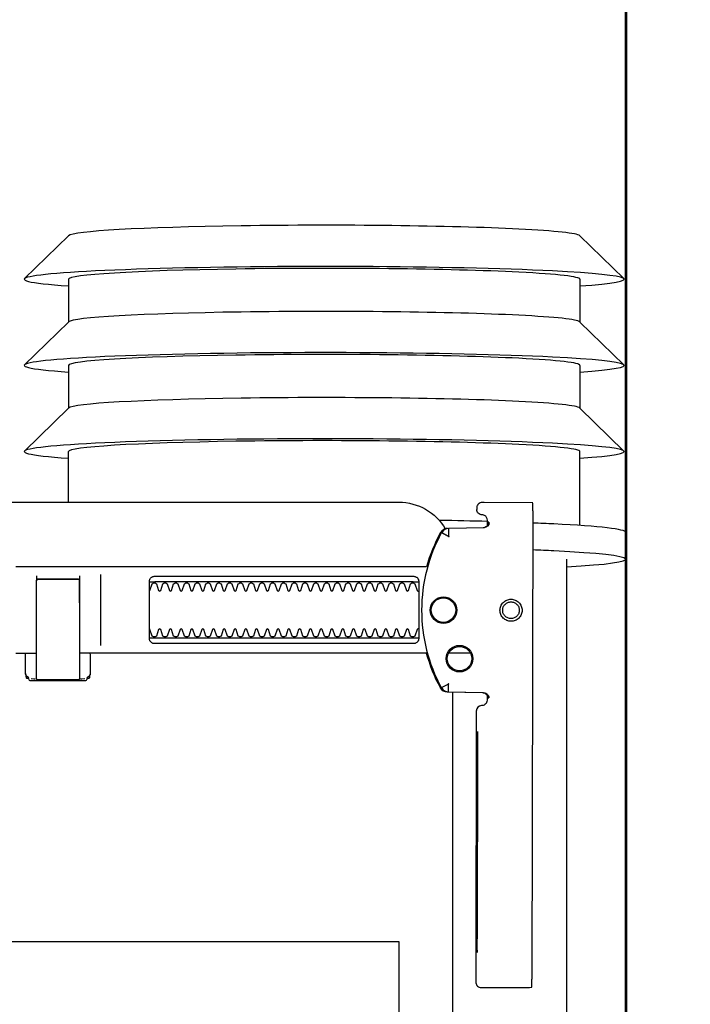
# Model space of a CAD drawing. Header units: millimetres. Extents: x 11979 to 23691, y 12825 to 41978.
# Tile 122 of 256: x 20399 to 20412, y 33438 to 33456. Entities that reach past the tile are written whole.
import ezdxf

# ---------------------------------------------------------------- set-up
doc = ezdxf.new("R2010")
doc.units = ezdxf.units.MM
for name, color, linetype in [('-WYMIAR', 8, 'Continuous'), ('_PROJEKTOWANE', 5, 'Continuous'), ('PROJEKTOWANE', 5, 'Continuous')]:
    doc.layers.add(name, color=color, linetype=linetype)
doc.layers.add('-ŚCIANY NOŚNE', color=4, linetype='Continuous', lineweight=53)
doc.styles.get("Standard").update_dxf_attribs({"font": 'arial.ttf'})
doc.dimstyles.new('CZA-KROPKA-50', dxfattribs={"dimtxt": 12, "dimasz": 1, "dimexe": 2, "dimexo": 25, "dimgap": 4, "dimtad": 1, "dimdec": 1, "dimrnd": 0.5, "dimzin": 9, "dimdsep": 46, "dimtxsty": 'Standard', "dimblk": 'CZA-KROPKA', "dimblk1": 'CZA-KROPKA', "dimblk2": 'CZA-KROPKA', "dimsah": 1, "dimcen": -20, "dimse1": 1, "dimse2": 1, "dimclrd": 8, "dimclre": 8, "dimclrt": 9, "dimadec": 0, "dimazin": 0, "dimtfac": 1, "dimtdec": 1, "dimtmove": 1, "dimatfit": 3, "dimldrblk": 'CZA-KROPKA', "dimfxl": 1, "dimtolj": 1, "dimtzin": 9, "dimarcsym": 0})

# ---------------------------------------------------------------- blocks, each defined once
blk = doc.blocks.new('CZA-KROPKA')
at = {"layer": '-WYMIAR', "linetype": 'ByBlock'}
for p, q in [((0, 10), (0, -10)), ((5, 0), (-5, 0))]:
    blk.add_line(p, q, dxfattribs=at)
at = {"layer": '-WYMIAR', "linetype": 'ByBlock', "const_width": 2.5}
blk.add_lwpolyline([(-1.25, 0, 1), (1.25, 0, 1)], format="xyb", close=True, dxfattribs=at)
blk = doc.blocks.new('*D1329')
at = {"layer": '-WYMIAR', "color": 8, "lineweight": -2}
blk.add_line((20411.671, 33147.221), (20437.671, 33147.221), dxfattribs=at)
at = {"layer": 'Defpoints', "color": 0}
for p in [(20410.671, 33454.768), (20438.671, 33454.768), (20438.671, 33147.221)]:
    blk.add_point(p, dxfattribs=at)
at = {"layer": '-WYMIAR', "color": 8, "lineweight": -2, "rotation": 180}
blk.add_blockref('CZA-KROPKA', (20410.671, 33147.221), dxfattribs=at)
at = {"layer": '-WYMIAR', "color": 8, "lineweight": -2}
blk.add_blockref('CZA-KROPKA', (20438.671, 33147.221), dxfattribs=at)
at = {"layer": '-WYMIAR', "color": 9, "insert": (20424.671, 33157.348), "char_height": 12, "attachment_point": 5, "bg_fill": 3, "box_fill_scale": 1.1, "bg_fill_color": 257, "bg_fill_transparency": 0}
blk.add_mtext('\\A1;28', dxfattribs=at)
blk = doc.blocks.new('99440_TOP')
for points in [[(-0.24931, 0.17326), (-0.24134, 0.18145)], [(-0.24123, 0.17331), (-0.23328, 0.17331), (-0.22535, 0.18145)], [(-0.22525, 0.17331), (-0.2173, 0.17331), (-0.20936, 0.18145)], [(-0.18928, 0.18181), (-0.19428, 0.18181)], [(-0.19554, 0.17331), (-0.20926, 0.17331)], [(-0.18928, 0.17081), (-0.04441, 0.17081), (-0.04022, 0.17071), (-0.03603, 0.17042), (-0.03187, 0.16993), (-0.02773, 0.16925), (-0.02363, 0.16837), (-0.01957, 0.16731), (-0.01557, 0.16606), (-0.01163, 0.16462), (-0.00776, 0.163), (-0.00397, 0.1612), (-0.00027, 0.15923), (0.00334, 0.15708), (0.00684, 0.15478), (0.01023, 0.15231), (0.0135, 0.14968)], [(-0.19826, 0.16455), (-0.11135, 0.16437)], [(-0.1958, 0.15629), (-0.19595, 0.15629), (-0.19625, 0.15629), (-0.1958, 0.1562), (-0.19564, 0.15614), (-0.1955, 0.15605), (-0.19538, 0.15594), (-0.19527, 0.15581), (-0.19519, 0.15567), (-0.19513, 0.15551), (-0.1951, 0.15535)], [(-0.16466, 0.14865), (-0.16453, 0.1552), (-0.16451, 0.15536), (-0.16447, 0.15551), (-0.16441, 0.15566), (-0.16432, 0.15579), (-0.16422, 0.15591), (-0.16409, 0.15601), (-0.16395, 0.15609), (-0.16381, 0.15614), (-0.16335, 0.15622), (-0.16367, 0.15623), (-0.16382, 0.15623)], [(-0.12182, 0.15427), (-0.15182, 0.15433)], [(-0.15182, 0.15423), (-0.12182, 0.15417)], [(-0.17187, 0.15297), (-0.17187, 0.14893)], [(-0.17187, 0.06856), (-0.17187, 0.07236)], [(0.16506, 0.14968), (-0.16464, 0.14968)], [(-0.17187, 0.14497), (-0.17187, 0.08036)], [(-0.18507, 0.14236), (-0.18507, 0.09436)], [(-0.17467, 0.09436), (-0.17467, 0.14236)], [(-0.11834, 0.04968), (-0.11834, 0.13968), (0.11166, 0.13968), (0.11166, 0.04968)], [(-0.17328, 0.08436), (-0.18645, 0.08436)], [(-0.17187, 0.0823), (-0.17154, 0.08236), (-0.16807, 0.08236), (-0.16796, 0.08236), (-0.16785, 0.08234), (-0.16776, 0.08225), (-0.16766, 0.08224), (-0.16749, 0.08223), (-0.16739, 0.08223), (-0.16728, 0.08221), (-0.16717, 0.08214), (-0.16712, 0.082), (-0.16712, 0.08174), (-0.16698, 0.08172), (-0.16688, 0.08168), (-0.16679, 0.08162), (-0.16674, 0.08148), (-0.16674, 0.07124), (-0.16678, 0.07111), (-0.16688, 0.07103), (-0.16712, 0.07098), (-0.16712, 0.07071), (-0.16715, 0.07061), (-0.16722, 0.07054), (-0.16733, 0.0705), (-0.16749, 0.07049), (-0.16762, 0.07048), (-0.16776, 0.07047), (-0.16784, 0.07039), (-0.16794, 0.07036), (-0.16807, 0.07036), (-0.17154, 0.07036), (-0.17187, 0.07041)], [(-0.16816, 0.08235), (-0.16759, 0.08221), (-0.16725, 0.08176)], [(-0.1671, 0.08135), (-0.16701, 0.08082), (-0.167, 0.08056)], [(-0.1862, 0.08036), (-0.17513, 0.08036), (-0.17354, 0.08036)], [(-0.24931, 0.07835), (-0.24134, 0.07016)], [(-0.24123, 0.07831), (-0.23328, 0.07831), (-0.22535, 0.07016)], [(-0.22525, 0.07831), (-0.2173, 0.07831), (-0.20936, 0.07016)], [(-0.19987, 0.07831), (-0.20926, 0.07831)], [(-0.1862, 0.07236), (-0.18537, 0.07236), (-0.18554, 0.07246), (-0.18557, 0.07256)], [(-0.167, 0.07216), (-0.16701, 0.0719), (-0.1671, 0.07137)], [(-0.16725, 0.07096), (-0.16759, 0.07051), (-0.16816, 0.07036)]]:
    blk.add_lwpolyline(points)
for points in [[(-0.19976, 0.16454), (-0.19982, 0.15554, 0.009369), (-0.1998, 0.15511), (-0.19978, 0.15494), (-0.19973, 0.15477), (-0.19965, 0.15461), (-0.19955, 0.15447), (-0.19942, 0.15435), (-0.19927, 0.15426), (-0.19911, 0.15419), (-0.19894, 0.15415), (-0.19882, 0.15414), (-0.19867, 0.15414)], [(-0.16399, 0.15607), (-0.16311, 0.15607), (-0.1629, 0.15604), (-0.16269, 0.15598), (-0.16251, 0.15587), (-0.16236, 0.15572), (-0.16223, 0.15555), (-0.16215, 0.15535), (-0.16211, 0.15515, 0.002299), (-0.16211, 0.15503, 0.40455), (-0.16111, 0.15406), (-0.11132, 0.15396), (-0.11114, 0.15396), (-0.11098, 0.15396), (-0.11086, 0.15396), (-0.1107, 0.15397), (-0.11052, 0.15401), (-0.11035, 0.15408), (-0.1102, 0.15418), (-0.11007, 0.1543), (-0.10996, 0.15445), (-0.10988, 0.15461), (-0.10983, 0.15479), (-0.10982, 0.15497), (-0.10984, 0.16396), (-0.10985, 0.16436)], [(-0.19563, 0.15613), (-0.19652, 0.15613, 0.282591), (-0.1974, 0.15558), (-0.19744, 0.15549), (-0.19748, 0.15538), (-0.1975, 0.15529), (-0.19751, 0.15514, -0.415352), (-0.19851, 0.15414)], [(-0.1961, 0.15644), (-0.19574, 0.15638), (-0.19542, 0.15617), (-0.1952, 0.15585), (-0.1951, 0.1555), (-0.195, 0.14894), (-0.195, 0.14888, 0.265347), (-0.19422, 0.14762, 0.125711), (-0.17984, 0.14391, 0.125711), (-0.16545, 0.14756, 0.26954), (-0.16466, 0.14885), (-0.16454, 0.1554), (-0.16451, 0.15562), (-0.16443, 0.15583), (-0.16431, 0.15601), (-0.16415, 0.15617), (-0.16396, 0.15628), (-0.16375, 0.15636), (-0.16355, 0.15638)], [(-0.1598, 0.04968), (-0.17235, 0.04968, 0.405519), (-0.17187, 0.05018), (-0.17187, 0.05088, 0.414214), (-0.17237, 0.05138), (-0.18737, 0.05138, 0.414214), (-0.18787, 0.05088), (-0.18787, 0.05018, 0.405519), (-0.18738, 0.04968), (-0.18987, 0.04968, -0.414214), (-0.19987, 0.05968), (-0.19987, 0.13968, -0.266001), (-0.19493, 0.1483)], [(-0.19499, 0.14869), (-0.19498, 0.1485), (-0.19496, 0.1484), (-0.19493, 0.1483), (-0.1949, 0.1482), (-0.19485, 0.1481), (-0.1948, 0.148), (-0.19475, 0.14791), (-0.19469, 0.14783), (-0.19462, 0.14774), (-0.19454, 0.14766), (-0.19447, 0.14759), (-0.19438, 0.14753), (-0.1943, 0.14747), (-0.19421, 0.14742), (-0.19345, 0.14701), (-0.19268, 0.14663), (-0.1919, 0.14628), (-0.19111, 0.14594), (-0.19031, 0.14563), (-0.18951, 0.14534), (-0.18869, 0.14507), (-0.18787, 0.14483), (-0.18787, 0.06856, 0.414214)], [(-0.17187, 0.14478), (-0.17103, 0.14502), (-0.17021, 0.14528), (-0.16939, 0.14557), (-0.16858, 0.14588), (-0.16778, 0.14622), (-0.16699, 0.14657), (-0.16621, 0.14696), (-0.16545, 0.14736), (-0.16544, 0.14736, 0.269546), (-0.16466, 0.14865)], [(-0.18339, 0.09336, 0.182836), (-0.1835, 0.09345), (-0.18472, 0.09386, 0.050055), (-0.18487, 0.09412), (-0.18487, 0.0944, 0.050055), (-0.18472, 0.09466), (-0.1835, 0.09507, 0.719897), (-0.1835, 0.09545), (-0.18472, 0.09586, 0.050055), (-0.18487, 0.09612), (-0.18487, 0.0964, 0.050055), (-0.18472, 0.09666), (-0.1835, 0.09707, 0.719897), (-0.1835, 0.09745), (-0.18472, 0.09786, 0.050055), (-0.18487, 0.09812), (-0.18487, 0.0984, 0.050055), (-0.18472, 0.09866), (-0.1835, 0.09907, 0.719897), (-0.1835, 0.09945), (-0.18472, 0.09986, 0.050055), (-0.18487, 0.10012), (-0.18487, 0.1004, 0.050055), (-0.18472, 0.10066), (-0.1835, 0.10107, 0.719897), (-0.1835, 0.10145), (-0.18472, 0.10186, 0.050055), (-0.18487, 0.10212), (-0.18487, 0.1024, 0.050055), (-0.18472, 0.10266), (-0.1835, 0.10307, 0.719897), (-0.1835, 0.10345), (-0.18472, 0.10386, 0.050055), (-0.18487, 0.10412), (-0.18487, 0.1044, 0.050055), (-0.18472, 0.10466), (-0.1835, 0.10507, 0.719897), (-0.1835, 0.10545), (-0.18472, 0.10586, 0.050055), (-0.18487, 0.10612), (-0.18487, 0.1064, 0.050055), (-0.18472, 0.10666), (-0.1835, 0.10707, 0.719897), (-0.1835, 0.10745), (-0.18472, 0.10786, 0.050055), (-0.18487, 0.10812), (-0.18487, 0.1084, 0.050055), (-0.18472, 0.10866), (-0.1835, 0.10907, 0.719897), (-0.1835, 0.10945), (-0.18472, 0.10986, 0.050055), (-0.18487, 0.11012), (-0.18487, 0.1104, 0.050055), (-0.18472, 0.11066), (-0.1835, 0.11107, 0.719897), (-0.1835, 0.11145), (-0.18472, 0.11186, 0.050055), (-0.18487, 0.11212), (-0.18487, 0.1124, 0.050055), (-0.18472, 0.11266), (-0.1835, 0.11307, 0.719897), (-0.1835, 0.11345), (-0.18472, 0.11386, 0.050055), (-0.18487, 0.11412), (-0.18487, 0.1144, 0.050055), (-0.18472, 0.11466), (-0.1835, 0.11507, 0.719897), (-0.1835, 0.11545), (-0.18472, 0.11586, 0.050055), (-0.18487, 0.11612), (-0.18487, 0.1164, 0.050055), (-0.18472, 0.11666), (-0.1835, 0.11707, 0.719897), (-0.1835, 0.11745), (-0.18472, 0.11786, 0.050055), (-0.18487, 0.11812), (-0.18487, 0.1184, 0.050055), (-0.18472, 0.11866), (-0.1835, 0.11907, 0.719897), (-0.1835, 0.11945), (-0.18472, 0.11986, 0.050055), (-0.18487, 0.12012), (-0.18487, 0.1204, 0.050055), (-0.18472, 0.12066), (-0.1835, 0.12107, 0.719897), (-0.1835, 0.12145), (-0.18472, 0.12186, 0.050055), (-0.18487, 0.12212), (-0.18487, 0.1224, 0.050055), (-0.18472, 0.12266), (-0.1835, 0.12307, 0.719897), (-0.1835, 0.12345), (-0.18472, 0.12386, 0.050055), (-0.18487, 0.12412), (-0.18487, 0.1244, 0.050055), (-0.18472, 0.12466), (-0.1835, 0.12507, 0.719897), (-0.1835, 0.12545), (-0.18472, 0.12586, 0.050055), (-0.18487, 0.12612), (-0.18487, 0.1264, 0.050055), (-0.18472, 0.12666), (-0.1835, 0.12707, 0.719897), (-0.1835, 0.12745), (-0.18472, 0.12786, 0.050055), (-0.18487, 0.12812), (-0.18487, 0.1284, 0.050055), (-0.18472, 0.12866), (-0.1835, 0.12907, 0.719897), (-0.1835, 0.12945), (-0.18472, 0.12986, 0.050055), (-0.18487, 0.13012), (-0.18487, 0.1304, 0.050055), (-0.18472, 0.13066), (-0.1835, 0.13107, 0.719897), (-0.1835, 0.13145), (-0.18472, 0.13186, 0.050055), (-0.18487, 0.13212), (-0.18487, 0.1324, 0.050055), (-0.18472, 0.13266), (-0.1835, 0.13307, 0.719897), (-0.1835, 0.13345), (-0.18472, 0.13386, 0.050055), (-0.18487, 0.13412), (-0.18487, 0.1344, 0.050055), (-0.18472, 0.13466), (-0.1835, 0.13507, 0.719897), (-0.1835, 0.13545), (-0.18472, 0.13586, 0.050055), (-0.18487, 0.13612), (-0.18487, 0.1364, 0.050055), (-0.18472, 0.13666), (-0.1835, 0.13707, 0.719897), (-0.1835, 0.13745), (-0.18472, 0.13786, 0.050055), (-0.18487, 0.13812), (-0.18487, 0.1384, 0.050055), (-0.18472, 0.13866), (-0.1835, 0.13907, 0.719897), (-0.1835, 0.13945), (-0.18472, 0.13986, 0.050055), (-0.18487, 0.14012), (-0.18487, 0.1404, 0.050055), (-0.18472, 0.14066), (-0.1835, 0.14107, 0.719897), (-0.1835, 0.14145), (-0.18472, 0.14186, 0.050055), (-0.18487, 0.14212), (-0.18487, 0.1424, 0.050055), (-0.18472, 0.14266), (-0.1835, 0.14307, 0.474594), (-0.18339, 0.14336)], [(-0.17634, 0.14336, 0.474594), (-0.17623, 0.14307), (-0.17501, 0.14266, 0.050055), (-0.17487, 0.1424), (-0.17487, 0.14212, 0.050055), (-0.17501, 0.14186), (-0.17623, 0.14145, 0.719897), (-0.17623, 0.14107), (-0.17501, 0.14066, 0.050055), (-0.17487, 0.1404), (-0.17487, 0.14012, 0.050055), (-0.17501, 0.13986), (-0.17623, 0.13945, 0.719897), (-0.17623, 0.13907), (-0.17501, 0.13866, 0.050055), (-0.17487, 0.1384), (-0.17487, 0.13812, 0.050055), (-0.17501, 0.13786), (-0.17623, 0.13745, 0.719897), (-0.17623, 0.13707), (-0.17501, 0.13666, 0.050055), (-0.17487, 0.1364), (-0.17487, 0.13612, 0.050055), (-0.17501, 0.13586), (-0.17623, 0.13545, 0.719897), (-0.17623, 0.13507), (-0.17501, 0.13466, 0.050055), (-0.17487, 0.1344), (-0.17487, 0.13412, 0.050055), (-0.17501, 0.13386), (-0.17623, 0.13345, 0.719897), (-0.17623, 0.13307), (-0.17501, 0.13266, 0.050055), (-0.17487, 0.1324), (-0.17487, 0.13212, 0.050055), (-0.17501, 0.13186), (-0.17623, 0.13145, 0.719897), (-0.17623, 0.13107), (-0.17501, 0.13066, 0.050055), (-0.17487, 0.1304), (-0.17487, 0.13012, 0.050055), (-0.17501, 0.12986), (-0.17623, 0.12945, 0.719897), (-0.17623, 0.12907), (-0.17501, 0.12866, 0.050055), (-0.17487, 0.1284), (-0.17487, 0.12812, 0.050055), (-0.17501, 0.12786), (-0.17623, 0.12745, 0.719897), (-0.17623, 0.12707), (-0.17501, 0.12666, 0.050055), (-0.17487, 0.1264), (-0.17487, 0.12612, 0.050055), (-0.17501, 0.12586), (-0.17623, 0.12545, 0.719897), (-0.17623, 0.12507), (-0.17501, 0.12466, 0.050055), (-0.17487, 0.1244), (-0.17487, 0.12412, 0.050055), (-0.17501, 0.12386), (-0.17623, 0.12345, 0.719897), (-0.17623, 0.12307), (-0.17501, 0.12266, 0.050055), (-0.17487, 0.1224), (-0.17487, 0.12212, 0.050055), (-0.17501, 0.12186), (-0.17623, 0.12145, 0.719897), (-0.17623, 0.12107), (-0.17501, 0.12066, 0.050055), (-0.17487, 0.1204), (-0.17487, 0.12012, 0.050055), (-0.17501, 0.11986), (-0.17623, 0.11945, 0.719897), (-0.17623, 0.11907), (-0.17501, 0.11866, 0.050055), (-0.17487, 0.1184), (-0.17487, 0.11812, 0.050055), (-0.17501, 0.11786), (-0.17623, 0.11745, 0.719897), (-0.17623, 0.11707), (-0.17501, 0.11666, 0.050055), (-0.17487, 0.1164), (-0.17487, 0.11612, 0.050055), (-0.17501, 0.11586), (-0.17623, 0.11545, 0.719897), (-0.17623, 0.11507), (-0.17501, 0.11466, 0.050055), (-0.17487, 0.1144), (-0.17487, 0.11412, 0.050055), (-0.17501, 0.11386), (-0.17623, 0.11345, 0.719897), (-0.17623, 0.11307), (-0.17501, 0.11266, 0.050055), (-0.17487, 0.1124), (-0.17487, 0.11212, 0.050055), (-0.17501, 0.11186), (-0.17623, 0.11145, 0.719897), (-0.17623, 0.11107), (-0.17501, 0.11066, 0.050055), (-0.17487, 0.1104), (-0.17487, 0.11012, 0.050055), (-0.17501, 0.10986), (-0.17623, 0.10945, 0.719897), (-0.17623, 0.10907), (-0.17501, 0.10866, 0.050055), (-0.17487, 0.1084), (-0.17487, 0.10812, 0.050055), (-0.17501, 0.10786), (-0.17623, 0.10745, 0.719897), (-0.17623, 0.10707), (-0.17501, 0.10666, 0.050055), (-0.17487, 0.1064), (-0.17487, 0.10612, 0.050055), (-0.17501, 0.10586), (-0.17623, 0.10545, 0.719897), (-0.17623, 0.10507), (-0.17501, 0.10466, 0.050055), (-0.17487, 0.1044), (-0.17487, 0.10412, 0.050055), (-0.17501, 0.10386), (-0.17623, 0.10345, 0.719897), (-0.17623, 0.10307), (-0.17501, 0.10266, 0.050055), (-0.17487, 0.1024), (-0.17487, 0.10212, 0.050055), (-0.17501, 0.10186), (-0.17623, 0.10145, 0.719897), (-0.17623, 0.10107), (-0.17501, 0.10066, 0.050055), (-0.17487, 0.1004), (-0.17487, 0.10012, 0.050055), (-0.17501, 0.09986), (-0.17623, 0.09945, 0.719897), (-0.17623, 0.09907), (-0.17501, 0.09866, 0.050055), (-0.17487, 0.0984), (-0.17487, 0.09812, 0.050055), (-0.17501, 0.09786), (-0.17623, 0.09745, 0.719897), (-0.17623, 0.09707), (-0.17501, 0.09666, 0.050055), (-0.17487, 0.0964), (-0.17487, 0.09612, 0.050055), (-0.17501, 0.09586), (-0.17623, 0.09545, 0.719897), (-0.17623, 0.09507), (-0.17501, 0.09466, 0.050055), (-0.17487, 0.0944), (-0.17487, 0.09412, 0.050055), (-0.17501, 0.09386), (-0.17623, 0.09345, 0.182836), (-0.17634, 0.09336)], [(-0.18557, 0.08016), (-0.18557, 0.07256), (-0.18557, 0.08016), (-0.18554, 0.08026), (-0.18546, 0.08034), (-0.17682, 0.08036), (-0.16712, 0.08036, -0.414214), (-0.16692, 0.08016), (-0.16692, 0.07256, -0.414214), (-0.16712, 0.07236), (-0.1853, 0.07236), (-0.18539, 0.0724), (-0.18546, 0.07256)]]:
    blk.add_lwpolyline(points, format="xyb")
for points in [[(-0.17981, 0.16256), (-0.17961, 0.16255), (-0.17941, 0.16252), (-0.17921, 0.16247), (-0.17902, 0.1624), (-0.17884, 0.16232), (-0.17867, 0.16221), (-0.17851, 0.16209), (-0.17836, 0.16196), (-0.17823, 0.16181), (-0.17811, 0.16165), (-0.178, 0.16147), (-0.17792, 0.16129), (-0.17785, 0.1611), (-0.1778, 0.16091), (-0.17777, 0.16071), (-0.17776, 0.16051), (-0.17777, 0.16031), (-0.1778, 0.16011), (-0.17785, 0.15991), (-0.17792, 0.15972), (-0.17801, 0.15954), (-0.17811, 0.15937), (-0.17823, 0.15921), (-0.17837, 0.15906), (-0.17852, 0.15893), (-0.17868, 0.15881), (-0.17885, 0.1587), (-0.17903, 0.15862), (-0.17922, 0.15855), (-0.17942, 0.1585), (-0.17962, 0.15847), (-0.17982, 0.15846), (-0.18002, 0.15847), (-0.18022, 0.1585), (-0.18041, 0.15855), (-0.1806, 0.15862), (-0.18078, 0.15871), (-0.18095, 0.15881), (-0.18111, 0.15893), (-0.18126, 0.15907), (-0.1814, 0.15922), (-0.18152, 0.15938), (-0.18162, 0.15955), (-0.18171, 0.15973), (-0.18177, 0.15992), (-0.18182, 0.16012), (-0.18185, 0.16031), (-0.18186, 0.16052), (-0.18185, 0.16072), (-0.18182, 0.16091), (-0.18177, 0.16111), (-0.1817, 0.1613), (-0.18162, 0.16148), (-0.18151, 0.16165), (-0.18139, 0.16181), (-0.18126, 0.16196), (-0.18111, 0.1621), (-0.18095, 0.16222), (-0.18077, 0.16232), (-0.18059, 0.1624), (-0.1804, 0.16247), (-0.18021, 0.16252), (-0.18001, 0.16255)], [(-0.17981, 0.16205), (-0.17966, 0.16205), (-0.17951, 0.16202), (-0.17936, 0.16199), (-0.17922, 0.16194), (-0.17908, 0.16187), (-0.17895, 0.16179), (-0.17883, 0.1617), (-0.17871, 0.1616), (-0.17861, 0.16149), (-0.17852, 0.16136), (-0.17844, 0.16123), (-0.17838, 0.1611), (-0.17833, 0.16095), (-0.17829, 0.1608), (-0.17827, 0.16065), (-0.17826, 0.1605), (-0.17827, 0.16035), (-0.17829, 0.1602), (-0.17833, 0.16005), (-0.17838, 0.15991), (-0.17845, 0.15977), (-0.17852, 0.15964), (-0.17862, 0.15952), (-0.17872, 0.15941), (-0.17883, 0.1593), (-0.17895, 0.15921), (-0.17908, 0.15914), (-0.17922, 0.15907), (-0.17936, 0.15902), (-0.17951, 0.15898), (-0.17966, 0.15896), (-0.17981, 0.15896), (-0.17997, 0.15896), (-0.18012, 0.15899), (-0.18026, 0.15902), (-0.18041, 0.15907), (-0.18054, 0.15914), (-0.18067, 0.15922), (-0.1808, 0.15931), (-0.18091, 0.15941), (-0.18101, 0.15952), (-0.1811, 0.15965), (-0.18118, 0.15978), (-0.18124, 0.15991), (-0.1813, 0.16006), (-0.18133, 0.16021), (-0.18135, 0.16036), (-0.18136, 0.16051), (-0.18135, 0.16066), (-0.18133, 0.16081), (-0.18129, 0.16096), (-0.18124, 0.1611), (-0.18118, 0.16124), (-0.1811, 0.16137), (-0.18101, 0.16149), (-0.1809, 0.1616), (-0.18079, 0.16171), (-0.18067, 0.1618), (-0.18054, 0.16187), (-0.1804, 0.16194), (-0.18026, 0.16199), (-0.18011, 0.16203), (-0.17996, 0.16205)], [(-0.17458, 0.14336), (-0.17449, 0.14336), (-0.17441, 0.14335), (-0.17432, 0.14333), (-0.17423, 0.14331), (-0.17415, 0.14327), (-0.17407, 0.14323), (-0.174, 0.14318), (-0.17393, 0.14313), (-0.17387, 0.14306), (-0.17381, 0.14299), (-0.17376, 0.1429), (-0.17371, 0.1428), (-0.17367, 0.1427), (-0.17365, 0.14259), (-0.17363, 0.14247), (-0.17362, 0.14236), (-0.17362, 0.09436), (-0.17363, 0.09424), (-0.17365, 0.09413), (-0.17367, 0.09402), (-0.17371, 0.09391), (-0.17376, 0.09382), (-0.17381, 0.09373), (-0.17387, 0.09366), (-0.17393, 0.09359), (-0.174, 0.09354), (-0.17407, 0.09349), (-0.17415, 0.09344), (-0.17423, 0.09341), (-0.17432, 0.09339), (-0.17441, 0.09337), (-0.17449, 0.09336), (-0.17458, 0.09336), (-0.18516, 0.09336), (-0.18525, 0.09336), (-0.18533, 0.09337), (-0.18542, 0.09339), (-0.18551, 0.09341), (-0.18559, 0.09344), (-0.18567, 0.09349), (-0.18574, 0.09354), (-0.18581, 0.09359), (-0.18587, 0.09366), (-0.18593, 0.09373), (-0.18598, 0.09382), (-0.18603, 0.09391), (-0.18607, 0.09402), (-0.18609, 0.09413), (-0.18611, 0.09424), (-0.18611, 0.09436), (-0.18611, 0.14236), (-0.18611, 0.14247), (-0.18609, 0.14259), (-0.18607, 0.1427), (-0.18603, 0.1428), (-0.18598, 0.1429), (-0.18593, 0.14299), (-0.18587, 0.14306), (-0.18581, 0.14313), (-0.18574, 0.14318), (-0.18567, 0.14323), (-0.18559, 0.14327), (-0.18551, 0.14331), (-0.18542, 0.14333), (-0.18533, 0.14335), (-0.18525, 0.14336), (-0.18516, 0.14336)]]:
    blk.add_lwpolyline(points, close=True)
for points in [[(-0.19422, 0.14766), (-0.19422, 0.14766), (-0.19422, 0.14766), (-0.19422, 0.14766), (-0.19422, 0.14766), (-0.19422, 0.14766), (-0.19421, 0.14766), (-0.19421, 0.14766), (-0.19421, 0.14766), (-0.19421, 0.14766), (-0.19421, 0.14766), (-0.19421, 0.14766), (-0.19422, 0.14766), (-0.19422, 0.14766), (-0.19422, 0.14766), (-0.19422, 0.14766), (-0.19422, 0.14766), (-0.19422, 0.14766), (-0.19422, 0.14767), (-0.19422, 0.14767), (-0.19422, 0.14767), (-0.19422, 0.14767), (-0.19422, 0.14767), (-0.19422, 0.14767), (-0.19422, 0.14767), (-0.19422, 0.14768), (-0.19421, 0.14768), (-0.19421, 0.14768), (-0.19421, 0.14769), (-0.19421, 0.14769), (-0.1942, 0.1477), (-0.1942, 0.1477), (-0.1942, 0.14771), (-0.1942, 0.14771), (-0.19419, 0.14772), (-0.19419, 0.14772), (-0.19419, 0.14773), (-0.19419, 0.14773), (-0.19418, 0.14774), (-0.19418, 0.14775), (-0.19418, 0.14775), (-0.19417, 0.14776), (-0.19417, 0.14776), (-0.19417, 0.14777), (-0.19416, 0.14778), (-0.19416, 0.14779), (-0.19415, 0.14779), (-0.19415, 0.1478), (-0.19414, 0.14781), (-0.19414, 0.14782), (-0.19414, 0.14783), (-0.19413, 0.14784), (-0.19413, 0.14784), (-0.19412, 0.14785), (-0.19412, 0.14786), (-0.19411, 0.14787), (-0.19411, 0.14788), (-0.1941, 0.14789), (-0.19409, 0.1479), (-0.19409, 0.14791), (-0.19408, 0.14792), (-0.19408, 0.14793), (-0.19407, 0.14794), (-0.19407, 0.14796), (-0.19406, 0.14797), (-0.19405, 0.14798), (-0.19405, 0.14799), (-0.19404, 0.148), (-0.19403, 0.14801), (-0.19403, 0.14803), (-0.19402, 0.14804), (-0.19401, 0.14806), (-0.19399, 0.14809), (-0.19398, 0.14812), (-0.19396, 0.14814), (-0.19395, 0.14817), (-0.19393, 0.1482), (-0.19392, 0.14823), (-0.19382, 0.14841), (-0.1938, 0.14844), (-0.19376, 0.14851), (-0.19375, 0.14854), (-0.19373, 0.14858), (-0.19371, 0.14861), (-0.19369, 0.14864), (-0.19367, 0.14868), (-0.19365, 0.14871), (-0.19363, 0.14875), (-0.19362, 0.14877), (-0.19362, 0.14878), (-0.19361, 0.14878), (-0.1936, 0.1488), (-0.1936, 0.14881), (-0.19359, 0.14882), (-0.19359, 0.14883), (-0.19358, 0.14884), (-0.19358, 0.14885), (-0.19357, 0.14885), (-0.19357, 0.14886), (-0.19357, 0.14886), (-0.19357, 0.14886), (-0.19357, 0.14887), (-0.19356, 0.14887), (-0.19356, 0.14888), (-0.19356, 0.14889), (-0.19356, 0.14889), (-0.19355, 0.1489), (-0.19355, 0.1489), (-0.19355, 0.14891), (-0.19354, 0.14891), (-0.19354, 0.14891), (-0.19354, 0.14892), (-0.19353, 0.14892), (-0.19353, 0.14892), (-0.19352, 0.14893), (-0.19352, 0.14893), (-0.19351, 0.14894), (-0.19351, 0.14894), (-0.19351, 0.14894), (-0.1935, 0.14895), (-0.1935, 0.14895), (-0.1935, 0.14896), (-0.1935, 0.14896), (-0.1935, 0.14897), (-0.1935, 0.14897), (-0.1935, 0.14897), (-0.1935, 0.14898), (-0.1935, 0.14898), (-0.1935, 0.14899), (-0.1935, 0.14899), (-0.19351, 0.14899), (-0.19351, 0.149), (-0.19351, 0.149), (-0.19351, 0.149), (-0.19351, 0.149), (-0.19352, 0.149), (-0.19352, 0.149), (-0.19352, 0.149), (-0.19352, 0.149), (-0.19352, 0.149), (-0.19352, 0.149), (-0.19353, 0.149), (-0.19353, 0.149), (-0.19353, 0.149), (-0.19353, 0.149), (-0.19354, 0.149), (-0.19354, 0.149), (-0.19354, 0.149), (-0.19354, 0.149), (-0.19355, 0.149), (-0.19355, 0.149), (-0.19355, 0.149), (-0.19356, 0.149), (-0.19356, 0.14899), (-0.19357, 0.14899), (-0.19357, 0.14899), (-0.19357, 0.14899), (-0.19358, 0.14899), (-0.19358, 0.14899), (-0.19358, 0.14899), (-0.19359, 0.14899), (-0.19359, 0.14898), (-0.19359, 0.14898), (-0.1936, 0.14898), (-0.1936, 0.14898), (-0.19361, 0.14898), (-0.19361, 0.14898), (-0.19362, 0.14899), (-0.19362, 0.14899), (-0.19363, 0.14899), (-0.19363, 0.14899), (-0.19363, 0.14899), (-0.19364, 0.14899), (-0.19364, 0.14899), (-0.19364, 0.14899), (-0.19365, 0.14899), (-0.19365, 0.14899), (-0.19365, 0.14899), (-0.19365, 0.14899), (-0.19365, 0.14899), (-0.19365, 0.14899), (-0.19366, 0.14899), (-0.19366, 0.14899), (-0.19367, 0.14899), (-0.19367, 0.14899), (-0.19368, 0.14899), (-0.19368, 0.14899), (-0.19369, 0.14899), (-0.19369, 0.14899), (-0.1937, 0.14899), (-0.19371, 0.14899), (-0.19371, 0.14899), (-0.19372, 0.14899), (-0.19373, 0.14899), (-0.19374, 0.14899), (-0.19375, 0.14899), (-0.19375, 0.14899), (-0.19376, 0.14899), (-0.19377, 0.14899), (-0.19378, 0.14898), (-0.19379, 0.14898), (-0.19384, 0.14898), (-0.19385, 0.14898), (-0.19386, 0.14898), (-0.19387, 0.14898), (-0.19388, 0.14898), (-0.19389, 0.14898), (-0.1939, 0.14898), (-0.19391, 0.14898), (-0.19392, 0.14898), (-0.19394, 0.14898), (-0.19395, 0.14898), (-0.19396, 0.14898), (-0.19397, 0.14898), (-0.19398, 0.14898), (-0.19403, 0.14898), (-0.19406, 0.14898), (-0.19408, 0.14898), (-0.19411, 0.14898), (-0.19413, 0.14898), (-0.19415, 0.14898), (-0.19418, 0.14898), (-0.1942, 0.14898), (-0.19422, 0.14898), (-0.19425, 0.14897), (-0.19442, 0.14897), (-0.19444, 0.14897), (-0.19446, 0.14897), (-0.19448, 0.14897), (-0.1945, 0.14897), (-0.19451, 0.14897), (-0.19452, 0.14897), (-0.19453, 0.14897), (-0.19454, 0.14897), (-0.19455, 0.14897), (-0.19456, 0.14897), (-0.19457, 0.14897), (-0.19458, 0.14897), (-0.19459, 0.14897), (-0.19459, 0.14897), (-0.1946, 0.14897), (-0.19461, 0.14897), (-0.19462, 0.14897), (-0.19463, 0.14897), (-0.19464, 0.14897), (-0.19465, 0.14897), (-0.19466, 0.14897), (-0.19466, 0.14897), (-0.19467, 0.14897), (-0.19468, 0.14897), (-0.19469, 0.14897), (-0.1947, 0.14896), (-0.1947, 0.14896), (-0.19471, 0.14896), (-0.19472, 0.14896), (-0.19473, 0.14896), (-0.19473, 0.14896), (-0.19474, 0.14896), (-0.19475, 0.14896), (-0.19476, 0.14896), (-0.19476, 0.14896), (-0.19477, 0.14896), (-0.19478, 0.14896), (-0.19478, 0.14896), (-0.19479, 0.14896), (-0.1948, 0.14896), (-0.1948, 0.14896), (-0.19481, 0.14896), (-0.19482, 0.14896), (-0.19482, 0.14896), (-0.19483, 0.14896), (-0.19484, 0.14896), (-0.19485, 0.14896), (-0.19486, 0.14896), (-0.19486, 0.14896), (-0.19487, 0.14896), (-0.19487, 0.14896), (-0.19488, 0.14896), (-0.19489, 0.14896), (-0.19489, 0.14896), (-0.1949, 0.14896), (-0.1949, 0.14896), (-0.1949, 0.14896), (-0.19491, 0.14896), (-0.19491, 0.14896), (-0.19492, 0.14896), (-0.19492, 0.14896), (-0.19493, 0.14896), (-0.19493, 0.14896), (-0.19493, 0.14896), (-0.19494, 0.14896), (-0.19494, 0.14896), (-0.19495, 0.14896), (-0.19495, 0.14896), (-0.19495, 0.14896), (-0.19496, 0.14896), (-0.19496, 0.14896), (-0.19496, 0.14896), (-0.19496, 0.14896), (-0.19497, 0.14896), (-0.19497, 0.14896), (-0.19497, 0.14896), (-0.19498, 0.14896), (-0.19498, 0.14896), (-0.19498, 0.14896), (-0.19498, 0.14896), (-0.19498, 0.14896), (-0.19499, 0.14896), (-0.19499, 0.14896), (-0.19499, 0.14896), (-0.19499, 0.14896), (-0.19499, 0.14896), (-0.19499, 0.14896), (-0.19499, 0.14896), (-0.19499, 0.14895), (-0.195, 0.14895), (-0.195, 0.14895), (-0.195, 0.14895), (-0.195, 0.14895), (-0.195, 0.14895), (-0.195, 0.14895), (-0.195, 0.14895), (-0.195, 0.14895), (-0.195, 0.14895), (-0.195, 0.14895), (-0.195, 0.14895), (-0.195, 0.14895), (-0.195, 0.14895), (-0.195, 0.14896), (-0.195, 0.14896), (-0.195, 0.14896), (-0.195, 0.14896), (-0.195, 0.14896), (-0.195, 0.14896), (-0.195, 0.14896), (-0.195, 0.14896), (-0.195, 0.14896), (-0.195, 0.14896), (-0.195, 0.14896), (-0.195, 0.14896), (-0.195, 0.14896), (-0.195, 0.14896), (-0.195, 0.14896), (-0.195, 0.14895), (-0.195, 0.14895, 0.269547)], [(-0.16467, 0.14889), (-0.16468, 0.14889), (-0.16471, 0.1489), (-0.16484, 0.1489), (-0.1659, 0.14893), (-0.16599, 0.14893), (-0.16603, 0.14893), (-0.16607, 0.14893), (-0.1661, 0.14894), (-0.16613, 0.14895), (-0.16617, 0.14893), (-0.16617, 0.1489), (-0.16614, 0.14888), (-0.16612, 0.14885), (-0.1661, 0.14881), (-0.16608, 0.14878), (-0.16606, 0.14875), (-0.16548, 0.14767), (-0.16546, 0.14764), (-0.16545, 0.1476, 0.269546)]]:
    blk.add_lwpolyline(points, format="xyb", close=True)
for centre, radius in [((-0.17083, 0.15095), 0.00247), ((-0.17083, 0.15095), 0.00227), ((-0.17984, 0.14797), 0.00247), ((-0.17984, 0.14797), 0.00227)]:
    blk.add_circle(centre, radius)
for centre, major_axis, ratio, start_param, end_param in [((-0.24123, 0.12581), (0, 0.0557), 0.04256, 5.733752, 6.988802), ((-0.22525, 0.12581), (0, 0.0557), 0.04256, 5.733752, 6.988802), ((-0.20926, 0.12581), (0, 0.0557), 0.04256, 5.733752, 6.988802), ((-0.18928, 0.12581), (0, 0.056), 0.04256, 5.645661, 6.988802), ((-0.19428, 0.12581), (0, 0.056), 0.04256, 0, 0.705617), ((-0.24923, 0.12581), (0, 0.0475), 0.04256, 0.043665, 0.705617), ((-0.24123, 0.12581), (0, 0.0475), 0.04256, 0, 0.705617), ((-0.23324, 0.12581), (0, 0.0475), 0.04256, 0.043665, 0.705617), ((-0.22525, 0.12581), (0, 0.0475), 0.04256, 0, 0.705617), ((-0.21725, 0.12581), (0, 0.0475), 0.04256, 0.043665, 0.705617), ((-0.20926, 0.12581), (0, 0.0475), 0.04256, 0, 0.705617), ((-0.24123, 0.12581), (0, 0.0557), 0.04256, 0.705617, 3.691026), ((-0.22525, 0.12581), (0, 0.0557), 0.04256, 0.705617, 3.691026), ((-0.20926, 0.12581), (0, 0.0557), 0.04256, 0.705617, 3.691026), ((-0.19428, 0.12581), (0, 0.056), 0.04256, 0.705617, 0.806963), ((-0.18928, 0.12581), (0, 0.056), 0.04256, 0.705617, 0.807212), ((-0.19826, 0.16453), (-0.0015, 0), 0.008726, 4.712674, 6.283151), ((-0.11135, 0.16436), (-0.0015, 0), 0.008726, 3.141878, 4.712682), ((-0.24923, 0.12581), (0, 0.0475), 0.04256, 0.705617, 3.097928), ((-0.24123, 0.12581), (0, 0.0475), 0.04256, 0.705617, 3.141593), ((-0.23324, 0.12581), (0, 0.0475), 0.04256, 0.705617, 3.097928), ((-0.22525, 0.12581), (0, 0.0475), 0.04256, 0.705617, 3.141593), ((-0.21725, 0.12581), (0, 0.0475), 0.04256, 0.705617, 3.097928), ((-0.20926, 0.12581), (0, 0.0475), 0.04256, 0.705617, 3.141593), ((-0.1965, 0.15713), (-0.000002, -0.001), 0.000289, 6.274459, 6.283185), ((-0.19428, 0.12581), (0, 0.056), 0.04256, 0.998527, 1.179108), ((-0.16311, 0.15707), (-0.000002, -0.001), 0.000289, 6.274459, 6.283185), ((-0.19866, 0.15514), (-0.000011, -0.001), 0.706875, 0, 0.012337), ((-0.19831, 0.15414), (-0.000501, 0.000001), 0.008726, 0.786107, 1.14947), ((-0.19851, 0.15514), (-0.000006, -0.001), 0.408573, 0, 0.00956), ((-0.15182, 0.15428), (0.0055, -0.00001), 0.008726, 1.571085, 4.712678), ((-0.12182, 0.15422), (0.0055, -0.00001), 0.008726, 4.712678, 7.854271), ((-0.1945, 0.14876), (-0.0005, -0.000008), 0.017454, 0, 0.000137), ((-0.16516, 0.14886), (0.0005, -0.00001), 0.000006, 6.282744, 6.283185), ((-0.18507, 0.14236), (0, 0.001), 0.000289, 4.712389, 6.283185), ((-0.17467, 0.14236), (0, -0.001), 0.000289, 1.570796, 3.141593), ((-0.18507, 0.09436), (0, -0.001), 0.000289, 0, 1.570796), ((-0.17467, 0.09436), (0, -0.001), 0.000289, 0, 1.570796), ((-0.16749, 0.08203), (0.000004, 0.0002), 0.133184, 0.00502, 0.005026), ((-0.1671, 0.08153), (0.000013, 0.0002), 0.223, 0.006306, 0.006351), ((-0.16749, 0.07069), (0.000004, -0.0002), 0.133184, 6.278107, 6.278112), ((-0.1671, 0.07118), (0.000013, -0.0002), 0.223, 6.276731, 6.276777)]:
    blk.add_ellipse(centre, major_axis=major_axis, ratio=ratio, start_param=start_param, end_param=end_param)
blk = doc.blocks.new('*D1647')
at = {"layer": '_PROJEKTOWANE', "color": 8, "lineweight": -2}
blk.add_line((20368.146, 33484.624), (20368.146, 33385.174), dxfattribs=at)
at = {"layer": 'Defpoints', "color": 0}
for p in [(20422.418, 33485.624), (20368.146, 33384.174), (20449.768, 33384.174)]:
    blk.add_point(p, dxfattribs=at)
at = {"layer": '_PROJEKTOWANE', "color": 8, "lineweight": -2}
for p, rotation in [((20368.146, 33485.624), 90), ((20368.146, 33384.174), 270)]:
    blk.add_blockref('CZA-KROPKA', p, dxfattribs=dict(at, rotation=rotation))
at = {"layer": '_PROJEKTOWANE', "color": 9, "insert": (20358.019, 33434.899), "char_height": 12, "attachment_point": 5, "rotation": 90}
blk.add_mtext('\\A1;101.5', dxfattribs=at)

msp = doc.modelspace()

# ---------------------------------------------------------------- linework, layer by layer
at = {"layer": '-ŚCIANY NOŚNE'}
msp.add_line((20410.671, 33485.624), (20410.671, 33384.174), dxfattribs=at)

# ---------------------------------------------------------------- next in the draw order: dimensions: what is measured, and where the dimension line sits
at = {"layer": '-WYMIAR'}
dim = msp.add_linear_dim(base=(20438.671, 33147.221), p1=(20410.671, 33454.768), p2=(20438.671, 33454.768), text='28', dimstyle='CZA-KROPKA-50', override={"dimfxl": 0, "dimfxlon": 1, "dimtfill": 1}, dxfattribs=at)
dim.commit()
dim.dimension.update_dxf_attribs({"geometry": '*D1329', "text_midpoint": (20424.671, 33157.348)})

# ---------------------------------------------------------------- next in the draw order: hatches: boundary and pattern name
h = msp.add_hatch(dxfattribs=at)
h.set_pattern_fill('DACHOWKA', color=256)
h.set_pattern_definition([(0, (463900.403, 31501.895), (0, 45), [9, -6]), (0, (463907.903, 31524.395), (0, 45), [9, -6]), (90, (463897.403, 31504.895), (-15, 9e-16), [19.5, -25.5]), (90, (463904.903, 31527.395), (-15, 9e-16), [19.5, -25.5]), (45, (463909.403, 31501.895), (-22.4999964, 22.4999964), [4.2426, -27.5772]), (45, (463924.403, 31501.895), (-22.4999964, 22.4999964), [4.2426, -27.5772]), (45, (463939.403, 31501.895), (-22.4999964, 22.4999964), [4.2426, -27.5772]), (135, (463900.403, 31501.895), (-22.4999964, -22.4999964), [4.2426, -27.5772]), (135, (463915.403, 31501.895), (-22.4999964, -22.4999964), [4.2426, -27.5772]), (135, (463930.403, 31501.895), (-22.4999964, -22.4999964), [4.2426, -27.5772])])
h.paths.add_polyline_path([(21523.671, 33360.174), (21202.073, 33360.174), (21202.073, 33298.624), (21523.671, 33298.624)])
h.paths.add_polyline_path([(21575.671, 33360.174), (21534.671, 33360.174), (21534.671, 33298.624), (20925.796, 33298.405, -1.559034), (20898.303, 33298.624), (20572.505, 33298.624, -1.53309), (20545.05, 33298.493), (19916.671, 33298.624), (19916.671, 33360.174), (19875.671, 33360.174), (19875.671, 33257.624), (21575.671, 33257.624)])
h.paths.add_polyline_path([(21580.671, 33384.174), (21580.671, 33626.124), (21575.671, 33626.124), (21575.671, 33384.174), (21575.671, 33257.624), (19875.671, 33257.624), (19875.671, 33667.124), (19870.671, 33667.124), (19870.671, 33221.624), (21580.671, 33221.624)])
h.paths.add_polyline_path([(21444.488, 33267.233), (21444.488, 33291.88), (21419.76, 33291.88), (21419.76, 33267.233)], flags=16)

# ---------------------------------------------------------------- next in the draw order: block references
at = {"layer": 'PROJEKTOWANE', "xscale": 100, "yscale": 100, "zscale": 100, "rotation": 270}
msp.add_blockref('99440_TOP', (20392.49, 33427.316), dxfattribs=at)

# ---------------------------------------------------------------- next in the draw order: dimensions: what is measured, and where the dimension line sits
at = {"layer": '_PROJEKTOWANE'}
dim = msp.add_linear_dim(base=(20368.1456, 33384.1737), p1=(20422.4179, 33485.6243), p2=(20449.7679, 33384.1737), angle=90, dimstyle='CZA-KROPKA-50', dxfattribs=at)
dim.commit()
dim.dimension.update_dxf_attribs({"geometry": '*D1647', "text_midpoint": (20358.0187, 33434.899)})

doc.saveas('drawing.dxf')
